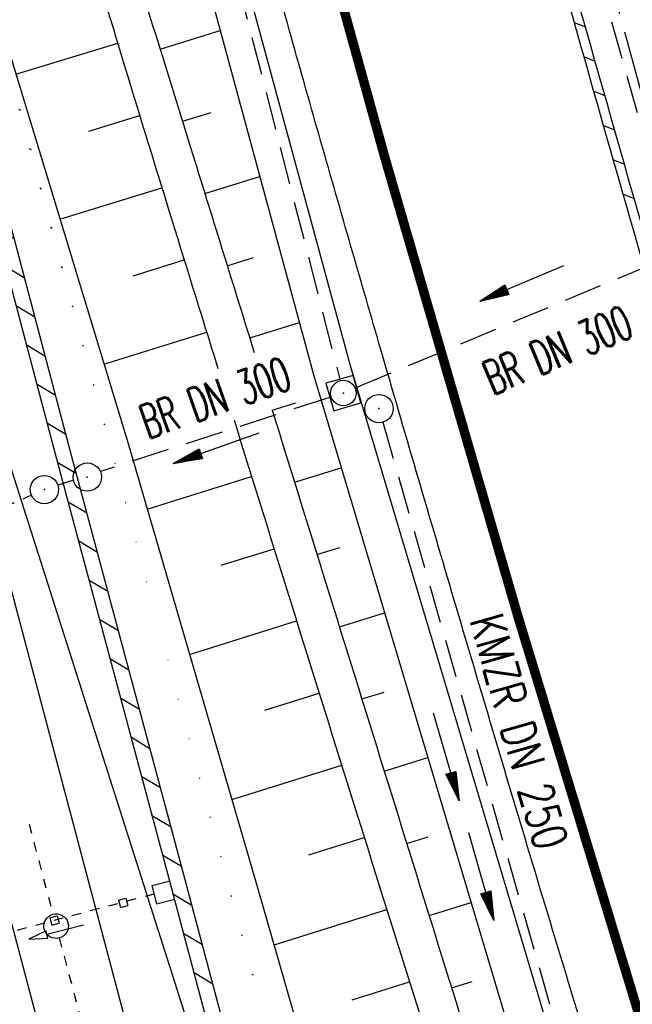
# Model space of a CAD drawing. Extents: x 447258 to 447844, y 441190 to 442763.
# Tile 56 of 123: x 447480 to 447512, y 441744 to 441796. Entities that reach past the tile are written whole.
import ezdxf
from ezdxf.enums import TextEntityAlignment as Align

# ---------------------------------------------------------------- set-up
doc = ezdxf.new("R2010")
doc.units = 0
doc.header["$LTSCALE"] = 2
doc.header["$MEASUREMENT"] = 0
for name, pattern in [('ACAD_ISO03W100', [0.5, 0.25, -0.25]), ('ACAD_ISO10W100W', [0.5, 0.25, -0.25]), ('ACHSE', [5.5, 4, -0.5, 0.5, -0.5]), ('AUSGEZOGEN', [0]), ('GESTRICH-X2', [1.5, 1, -0.5]), ('STRICHLINIEX2', [0.5, 0.25, -0.25])]:
    doc.linetypes.add(name, pattern=pattern)
doc.layers.get('0').update_dxf_attribs({"linetype": 'AUSGEZOGEN'})
for name, color, linetype in [('207-GRENZL-BAB', 7, 'AUSGEZOGEN'), ('ACHSETOP', 250, 'ACHSE'), ('BOESCHG', 250, 'AUSGEZOGEN'), ('DB-Bahnachse', 7, 'CONTINUOUS'), ('DB-Bestand', 8, 'CONTINUOUS'), ('DB-Gleisachsen', 7, 'CONTINUOUS'), ('DB-Ingenieurbauwerke', 15, 'CONTINUOUS'), ('DURCHL', 200, 'GESTRICH-X2'), ('FBRTOP', 250, 'AUSGEZOGEN'), ('KANAL', 7, 'GESTRICH-X2'), ('MULDE', 250, 'AUSGEZOGEN'), ('PFEIL', 7, 'CONTINUOUS'), ('PFEILTOP', 200, 'AUSGEZOGEN'), ('Rinne', 200, 'CONTINUOUS'), ('SCHLITZRINNE', 200, 'AUSGEZOGEN'), ('SCHSYMBOL', 200, 'AUSGEZOGEN'), ('TEXTO', 4, 'CONTINUOUS')]:
    doc.layers.add(name, color=color, linetype=linetype)
doc.styles.add('ROMANS', font='romans.shx', dxfattribs={"width": 0.8})

# ---------------------------------------------------------------- blocks, each defined once
blk = doc.blocks.new('GST')
at = {"color": 0}
blk.add_circle((0, 0), 0.75, dxfattribs=at)
blk.add_point((0, 0), dxfattribs=at)
blk = doc.blocks.new('10')
blk.add_blockref('GST', (0, 0))
blk = doc.blocks.new('20')
blk.add_lwpolyline([(-0.754, -0.751), (0.754, -0.751), (0.754, 0.75), (-0.754, 0.75)], close=True)
blk.add_circle((0, 0), 0.676)
blk.add_point((0, 0))
blk = doc.blocks.new('PFEIL2')
at = {"color": 0}
for p, q in [((0.88, 0.002), (-2.401, -0.012)), ((0.881, -0.271), (0.879, 0.276)), ((0.879, 0.276), (2.429, 0.009)), ((0.911, 0.27), (0.879, 0.265)), ((0.965, 0.261), (0.879, 0.246)), ((1.019, 0.252), (0.879, 0.228)), ((1.073, 0.242), (0.879, 0.209)), ((1.127, 0.233), (0.879, 0.191)), ((1.181, 0.224), (0.879, 0.172)), ((1.235, 0.214), (0.879, 0.154)), ((1.289, 0.205), (0.879, 0.135)), ((1.343, 0.196), (0.879, 0.117)), ((1.397, 0.187), (0.879, 0.098)), ((1.451, 0.177), (0.879, 0.08)), ((1.505, 0.168), (0.879, 0.061)), ((1.559, 0.159), (0.88, 0.043)), ((1.613, 0.149), (0.88, 0.024)), ((1.668, 0.14), (0.88, 0.006)), ((1.722, 0.131), (0.88, -0.013)), ((1.776, 0.121), (0.88, -0.031)), ((1.83, 0.112), (0.88, -0.05)), ((1.884, 0.103), (0.88, -0.068)), ((1.938, 0.094), (0.88, -0.087)), ((1.992, 0.084), (0.88, -0.105)), ((2.046, 0.075), (0.88, -0.124)), ((2.1, 0.066), (0.88, -0.142)), ((2.154, 0.056), (0.88, -0.161)), ((2.208, 0.047), (0.88, -0.179)), ((2.262, 0.038), (0.881, -0.198)), ((2.316, 0.029), (0.881, -0.216)), ((2.37, 0.019), (0.881, -0.235)), ((2.424, 0.01), (0.881, -0.253)), ((2.429, 0.009), (0.881, -0.271))]:
    blk.add_line(p, q, dxfattribs=at)

msp = doc.modelspace()

# ---------------------------------------------------------------- hatches: boundary and pattern name
at = {"layer": 'PFEILTOP'}
h = msp.add_hatch(dxfattribs=at)
h.set_pattern_fill('_USER', color=256, scale=1.5, angle=45, style=0, pattern_type=0)
h.set_pattern_definition([(329.237, (447424.7137, 441994.7568), (0.7672323, 1.2889355), [])])
edge = h.paths.add_edge_path()
edge.add_line((447554.689, 441513.768), (447547.504, 441545.104))
edge.add_line((447547.504, 441545.104), (447537.107, 441587.415))
edge.add_line((447537.107, 441587.415), (447530.255, 441607.806))
edge.add_line((447530.255, 441607.806), (447521.935, 441632.16))
edge.add_line((447521.935, 441632.16), (447521.172, 441636.995))
edge.add_line((447521.172, 441636.995), (447519.605, 441643.372))
edge.add_line((447519.605, 441643.372), (447515.335, 441649.099))
edge.add_line((447515.335, 441649.099), (447507.515, 441678.184))
edge.add_line((447507.515, 441678.184), (447498.583, 441711.54))
edge.add_line((447498.583, 441711.54), (447488.289, 441750.317))
edge.add_line((447488.289, 441750.317), (447482.131, 441773.305))
edge.add_line((447482.131, 441773.305), (447471.266, 441814.433))
edge.add_line((447471.266, 441814.433), (447463.339, 441844.985))
edge.add_line((447463.339, 441844.985), (447457.856, 441865.942))
edge.add_line((447457.856, 441865.942), (447449.55, 441897.966))
edge.add_line((447449.55, 441897.966), (447433.166, 441961.446))
edge.add_line((447433.166, 441961.446), (447421.147, 442008.815))
edge.add_line((447421.147, 442008.815), (447419.891, 442013.788))
edge.add_line((447553.909, 441513.59), (447546.726, 441544.92))
edge.add_line((447546.726, 441544.92), (447536.339, 441587.191))
edge.add_line((447536.339, 441587.191), (447529.497, 441607.55))
edge.add_line((447529.497, 441607.55), (447521.155, 441631.966))
edge.add_line((447521.155, 441631.966), (447520.388, 441636.837))
edge.add_line((447520.388, 441636.837), (447518.867, 441643.024))
edge.add_line((447518.867, 441643.024), (447514.603, 441648.743))
edge.add_line((447514.603, 441648.743), (447506.743, 441677.976))
edge.add_line((447506.743, 441677.976), (447497.811, 441711.334))
edge.add_line((447497.811, 441711.334), (447487.517, 441750.111))
edge.add_line((447487.517, 441750.111), (447481.357, 441773.099))
edge.add_line((447481.357, 441773.099), (447470.492, 441814.231))
edge.add_line((447470.492, 441814.231), (447462.565, 441844.783))
edge.add_line((447462.565, 441844.783), (447457.082, 441865.74))
edge.add_line((447457.082, 441865.74), (447448.776, 441897.766))
edge.add_line((447448.776, 441897.766), (447432.39, 441961.248))
edge.add_line((447432.39, 441961.248), (447420.371, 442008.619))
edge.add_line((447420.371, 442008.619), (447419.067, 442013.783))

# ---------------------------------------------------------------- linework, layer by layer
at = {"layer": '207-GRENZL-BAB', "flags": 128}
msp.add_lwpolyline([(447493.832, 441725.814), (447469.349, 441802.561)], dxfattribs=at)
at = {"layer": 'ACHSETOP'}
msp.add_lwpolyline([(447459.063, 442036.401), (447463.237, 442011.752), (447464.54, 442004.056), (447467.484, 441987.115), (447472.023, 441962.531), (447476.869, 441938.005), (447482.021, 441913.542), (447487.478, 441889.145), (447493.239, 441864.818), (447499.303, 441840.565), (447505.67, 441816.389), (447512.338, 441792.295), (447519.307, 441768.286), (447526.575, 441744.366), (447534.141, 441720.538), (447542.003, 441696.807), (447550.162, 441673.176), (447558.615, 441649.649), (447567.361, 441626.229), (447576.399, 441602.92), (447585.728, 441579.726)], dxfattribs=at)
at = {"layer": 'BOESCHG'}
for p, q in [((447486.662, 441795.315), (447486.661, 441795.315)), ((447486.955, 441794.272), (447490.135, 441795.26)), ((447479.319, 441792.946), (447484.714, 441794.585)), ((447484.713, 441794.585), (447484.714, 441794.585)), ((447487.845, 441791.494), (447487.843, 441791.493)), ((447483.184, 441789.933), (447485.881, 441790.759)), ((447485.879, 441790.759), (447485.881, 441790.759)), ((447488.141, 441790.452), (447489.663, 441790.925)), ((447489.328, 441786.632), (447492.233, 441787.535)), ((447481.653, 441785.27), (447487.056, 441786.936)), ((447487.055, 441786.935), (447487.056, 441786.936)), ((447485.529, 441782.273), (447488.238, 441783.114)), ((447488.236, 441783.114), (447488.238, 441783.114)), ((447490.515, 441782.812), (447491.898, 441783.242)), ((447491.701, 441778.992), (447494.33, 441779.809)), ((447483.985, 441777.603), (447489.425, 441779.295)), ((447492.888, 441775.173), (447494.146, 441775.563)), ((447493.765, 441772.39), (447493.764, 441772.39)), ((447494.075, 441771.353), (447496.55, 441772.122)), ((447486.274, 441769.934), (447491.803, 441771.656)), ((447490.194, 441766.964), (447492.993, 441767.837)), ((447495.261, 441767.533), (447496.478, 441767.911)), ((447496.448, 441763.713), (447498.839, 441764.456)), ((447488.517, 441762.25), (447494.184, 441764.019)), ((447492.507, 441759.304), (447495.377, 441760.201)), ((447497.635, 441759.893), (447498.809, 441760.258)), ((447498.821, 441756.073), (447501.129, 441756.79)), ((447490.759, 441754.565), (447496.57, 441756.383)), ((447494.823, 441751.644), (447497.765, 441752.565)), ((447500.008, 441752.253), (447501.141, 441752.605)), ((447501.195, 441748.433), (447503.418, 441749.124)), ((447492.989, 441746.877), (447498.96, 441748.748)), ((447497.126, 441743.981), (447500.157, 441744.931)), ((447502.381, 441744.613), (447503.472, 441744.952))]:
    msp.add_line(p, q, dxfattribs=at)
msp.add_lwpolyline([(447424.638, 442013.818), (447426.085, 442007.662), (447434.626, 441974.721), (447445.169, 441927.426), (447452.422, 441898.929), (447464.689, 441853.621), (447464.691, 441852.472), (447465.346, 441845.998), (447472.038, 441824.006), (447474.124, 441813.68), (447477.348, 441799.428), (447485.262, 441773.403), (447492.102, 441749.964), (447502.853, 441712.56), (447524.908, 441647.173), (447533.803, 441614.154), (447534.906, 441611.231)], dxfattribs=at)
for points in [[(447435.427, 442013.885, 0.001836), (447437.069, 442004.603, 0.007789), (447451.596, 441930.814, 0.007466), (447469.092, 441854.336, 0.002833), (447479.55, 441812.593, 0.01011), (447482.782, 441800.977, 0.002388), (447488.237, 441783.115, 0.000107), (447490.019, 441777.382, 0.001058)], [(447437.454, 442013.898, 0.001777), (447439.043, 442004.927, 0.007779), (447453.577, 441931.116, 0.007471), (447471.048, 441854.752, 0.002832), (447481.942, 441811.277, 0.012461), (447484.72, 441801.475, 0.000038), (447488.695, 441788.673, 0.000002), (447491.941, 441778.223, 0.000011)], [(447492.889, 441775.173, 0.000007), (447505.101, 441735.863, 0.000011), (447505.968, 441733.072, 0.000001)], [(447490.874, 441774.634, 0.000732), (447503.191, 441735.269, 0.001058), (447504.239, 441731.961, 0.000049), (447527.037, 441660.553, 0.012987), (447548.526, 441598.847, 0.008782), (447584.24, 441509.076)]]:
    msp.add_lwpolyline(points, format="xyb", dxfattribs=at)
at = {"layer": 'DB-Bahnachse', "linetype": 'ACAD_ISO10W100W'}
for p, q in [((447480.023, 441753.275), (447481.287, 441748.505)), ((447481.621, 441747.248), (447484.745, 441735.461))]:
    msp.add_line(p, q, dxfattribs=at)
at = {"layer": 'DB-Bahnachse', "linetype": 'Continuous'}
msp.add_ellipse((447481.454, 441747.877), major_axis=(-0.46, 0.46), ratio=1, start_param=2.623338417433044, end_param=8.90652372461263, dxfattribs=at)
at = {"layer": 'DB-Bestand', "linetype": 'STRICHLINIEX2'}
msp.add_line((447480.148, 441770.665), (447442.18, 441754.221), dxfattribs=at)
at = {"layer": 'DB-Gleisachsen', "linetype": 'Continuous'}
for p, q in [((447461.451, 441832.123), (447486.92, 441736.038)), ((447457.101, 441830.97), (447482.57, 441734.885))]:
    msp.add_line(p, q, dxfattribs=at)
at = {"layer": 'DB-Ingenieurbauwerke', "linetype": 'Continuous'}
for p, q in [((447486.528, 441750.018), (447487.497, 441750.267)), ((447486.528, 441750.018), (447486.777, 441749.049)), ((447484.763, 441749.254), (447485.15, 441749.353)), ((447484.763, 441749.254), (447484.863, 441748.866)), ((447485.15, 441749.353), (447485.25, 441748.966)), ((447486.777, 441749.049), (447487.746, 441749.298)), ((447484.863, 441748.866), (447485.25, 441748.966)), ((447481.131, 441748.319), (447481.519, 441748.419)), ((447481.131, 441748.319), (447481.231, 441747.932)), ((447481.231, 441747.932), (447481.618, 441748.032)), ((447481.519, 441748.419), (447481.618, 441748.032)), ((447480.923, 441747.63), (447480.003, 441747.189)), ((447480.972, 441747.436), (447480.923, 441747.63)), ((447482.91, 441747.93), (447480.972, 441747.436)), ((447481.022, 441747.242), (447480.972, 441747.436)), ((447480.003, 441747.189), (447481.022, 441747.242))]:
    msp.add_line(p, q, dxfattribs=at)
at = {"layer": 'DB-Ingenieurbauwerke', "linetype": 'ACAD_ISO03W100'}
msp.add_line((447486.643, 441749.572), (447473.387, 441746.058), dxfattribs=at)
at = {"layer": 'DURCHL'}
for p, q in [((447497.344, 441776.375), (447513.625, 441783.156)), ((447495.945, 441775.846), (447483.797, 441771.923))]:
    msp.add_line(p, q, dxfattribs=at)
at = {"layer": 'FBRTOP'}
for points in [[(447621.839, 441538.198, 0.000001), (447626.135, 441528.445, 0.000001), (447630.882, 441517.668)], [(447564.871, 441585.649, -0.001581), (447559.152, 441600.012, -0.001793), (447554.723, 441611.358, -0.001726), (447550.205, 441623.177, -0.001608), (447545.622, 441635.41, -0.001766), (447541.524, 441646.577, -0.001361), (447537.573, 441657.556, -0.00119), (447533.117, 441670.138, -0.001374), (447528.762, 441682.639, -0.001583), (447525.046, 441693.512, -0.00207), (447521.414, 441704.399, -0.001745), (447517.204, 441717.346, -0.001559), (447512.944, 441730.746, -0.002007), (447509.709, 441741.182, -0.001271), (447506.394, 441752.127, -0.001072), (447502.526, 441765.118, -0.00102), (447498.76, 441777.961, -0.001186), (447495.571, 441789.019, -0.001944), (447492.429, 441800.176, -0.001694), (447488.915, 441813.008, -0.001735), (447485.666, 441825.2, -0.001755), (447482.54, 441837.271, -0.001426), (447478.827, 441851.992, -0.002129), (447477.702, 441856.591, -0.000073)]]:
    msp.add_lwpolyline(points, format="xyb", dxfattribs=at)
at = {"layer": 'FBRTOP', "const_width": 0.5}
msp.add_lwpolyline([(447464.957, 442014.069, 0.000032), (447466.358, 442005.849, 0.00188), (447469.563, 441987.473, 0.001388), (447474.067, 441962.615, 0.004915), (447477.718, 441943.815, 0.003122), (447483.942, 441914.314, 0.003035), (447489.36, 441890.111, 0.003056), (447495.033, 441866.142, 0.003055), (447501.053, 441842.025, 0.003159), (447507.165, 441818.775, 0.003064), (447513.652, 441795.291, 0.002975), (447520.626, 441771.181, 0.002885), (447527.632, 441747.985, 0.002726), (447535.322, 441723.516, 0.00326), (447543.354, 441698.991, 0.003546), (447551.045, 441676.545, 0.003512), (447558.921, 441654.576, 0.003164), (447567.987, 441630.311, 0.002799), (447578.014, 441604.42, 0.003665), (447585.929, 441584.743, 0.002614)], format="xyb", dxfattribs=at)
msp.add_lwpolyline([(447448.663, 442013.968), (447449.434, 442009.415), (447450.742, 442001.689), (447453.703, 441984.645), (447458.272, 441959.903), (447463.151, 441935.205), (447468.34, 441910.571), (447473.835, 441886.004), (447479.636, 441861.507), (447485.742, 441837.084), (447492.154, 441812.739), (447498.869, 441788.476), (447505.886, 441764.299), (447513.205, 441740.212), (447520.824, 441716.218), (447528.741, 441692.321), (447536.957, 441668.524), (447545.469, 441644.833), (447554.276, 441621.249), (447563.378, 441597.777), (447572.772, 441574.421)], dxfattribs=at)
at = {"layer": 'KANAL'}
for p, q in [((447484.344, 441823.938), (447496.469, 441776.813)), ((447504.313, 441818.813), (447514.125, 441784.156)), ((447497.344, 441776.375), (447513.625, 441783.156)), ((447498.75, 441774.531), (447509.125, 441738.344)), ((447482.375, 441771.464), (447481.549, 441771.197))]:
    msp.add_line(p, q, dxfattribs=at)
at = {"layer": 'MULDE'}
for points in [[(447473.823, 441857.549), (447477.436, 441842.032), (447495.095, 441776.992), (447507.623, 441735.044), (447519.228, 441698.463), (447532.684, 441659.647), (447547.057, 441619.955), (447564.859, 441575.14), (447580.521, 441538.161), (447594.276, 441507.799)], [(447484.424, 441823.927), (447497.019, 441777.54), (447508.737, 441738.304)]]:
    msp.add_lwpolyline(points, dxfattribs=at)
at = {"layer": 'Rinne'}
msp.add_lwpolyline([(447553.909, 441513.59), (447546.726, 441544.92), (447536.339, 441587.191), (447529.497, 441607.55), (447521.155, 441631.966), (447520.388, 441636.837), (447518.867, 441643.024), (447514.603, 441648.743), (447506.743, 441677.976), (447497.811, 441711.334), (447487.517, 441750.111), (447481.357, 441773.099), (447470.492, 441814.231), (447462.565, 441844.783), (447457.082, 441865.74), (447448.776, 441897.766), (447432.39, 441961.248), (447420.371, 442008.619), (447419.067, 442013.783, -0.000168)], format="xyb", dxfattribs=at)
msp.add_lwpolyline([(447554.689, 441513.768), (447547.504, 441545.104), (447537.107, 441587.415), (447530.255, 441607.806), (447521.935, 441632.16), (447521.172, 441636.995), (447519.605, 441643.372), (447515.335, 441649.099), (447507.515, 441678.184), (447498.583, 441711.54), (447488.289, 441750.317), (447482.131, 441773.305), (447471.266, 441814.433), (447463.339, 441844.985), (447457.856, 441865.942), (447449.55, 441897.966), (447433.166, 441961.446), (447421.147, 442008.815), (447419.891, 442013.788)], dxfattribs=at)
at = {"layer": 'SCHLITZRINNE'}
for p, q in [((447508.881, 441795.677), (447509.466, 441795.446)), ((447509.395, 441793.862), (447509.98, 441793.631)), ((447509.911, 441792.046), (447510.496, 441791.815)), ((447510.428, 441790.23), (447511.014, 441789.999)), ((447510.947, 441788.413), (447511.533, 441788.181)), ((447511.467, 441786.595), (447512.054, 441786.364))]:
    msp.add_line(p, q, dxfattribs=at)
for points in [[(447610.021, 441518.082, -0.002426), (447597.936, 441545.518, -0.004663), (447591.85, 441559.882, -0.000107), (447575.547, 441599.407, -0.003601), (447575.071, 441600.587, -0.002348), (447570.509, 441612.285, -0.001625), (447564.05, 441629.24, -0.002837), (447555.938, 441651.121, -0.002516), (447547.056, 441675.89, -0.003905), (447538.931, 441699.496, -0.003699), (447530.733, 441724.549, -0.003001), (447523.632, 441747.275, -0.002813), (447516.338, 441771.607, -0.002621), (447509.059, 441796.886, -0.002971), (447502.887, 441819.258, -0.003233), (447497.122, 441841.215, -0.002784), (447490.733, 441866.796, -0.003184), (447484.619, 441892.581, -0.003433), (447479.649, 441914.852, -0.003376)], [(447515.644, 441772.195, -0.002545), (447508.578, 441796.75, -0.00287), (447502.609, 441818.369, -0.003233)]]:
    msp.add_lwpolyline(points, format="xyb", dxfattribs=at)

# ---------------------------------------------------------------- block references
at = {"layer": 'PFEIL'}
for p, rotation in [((447506.123, 441781.885), 202.6444999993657), ((447489.945, 441773.165), 199.3072866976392), ((447502.102, 441756.83), 286.0071000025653)]:
    msp.add_blockref('PFEIL2', p, dxfattribs=dict(at, rotation=rotation))
at = {"layer": 'PFEILTOP'}
for p, rotation in [((447506.123, 441781.885), 202.6445), ((447489.945, 441773.165), 199.3072866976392), ((447503.955, 441750.505), 285.7757970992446)]:
    msp.add_blockref('PFEIL2', p, dxfattribs=dict(at, rotation=rotation))
at = {"layer": 'SCHSYMBOL'}
for name, p, rotation in [('20', (447496.66, 441776.075), 286.1486), ('10', (447498.544, 441775.253), 286.1859000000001), ('10', (447483.107, 441771.629), 286.1859000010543), ('10', (447480.835, 441770.967), 286.1859000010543)]:
    msp.add_blockref(name, p, dxfattribs=dict(at, rotation=rotation))

# ---------------------------------------------------------------- texts
at = {"layer": 'DURCHL', "style": 'ROMANS', "width": 0.6}
for rotation, p in [(22.6445, (447508.348, 441777.522)), (19.3073, (447490.169, 441774.978))]:
    msp.add_text('BR DN 300', height=1.8, rotation=rotation, dxfattribs=at).set_placement(p, align=Align.CENTER)
at = {"layer": 'TEXTO', "style": 'ROMANS', "width": 0.75}
msp.add_text('KMZR DN 250', height=1.8, rotation=286.0071, dxfattribs=at).set_placement((447505.082, 441757.924), align=Align.CENTER)

doc.saveas('drawing.dxf')
